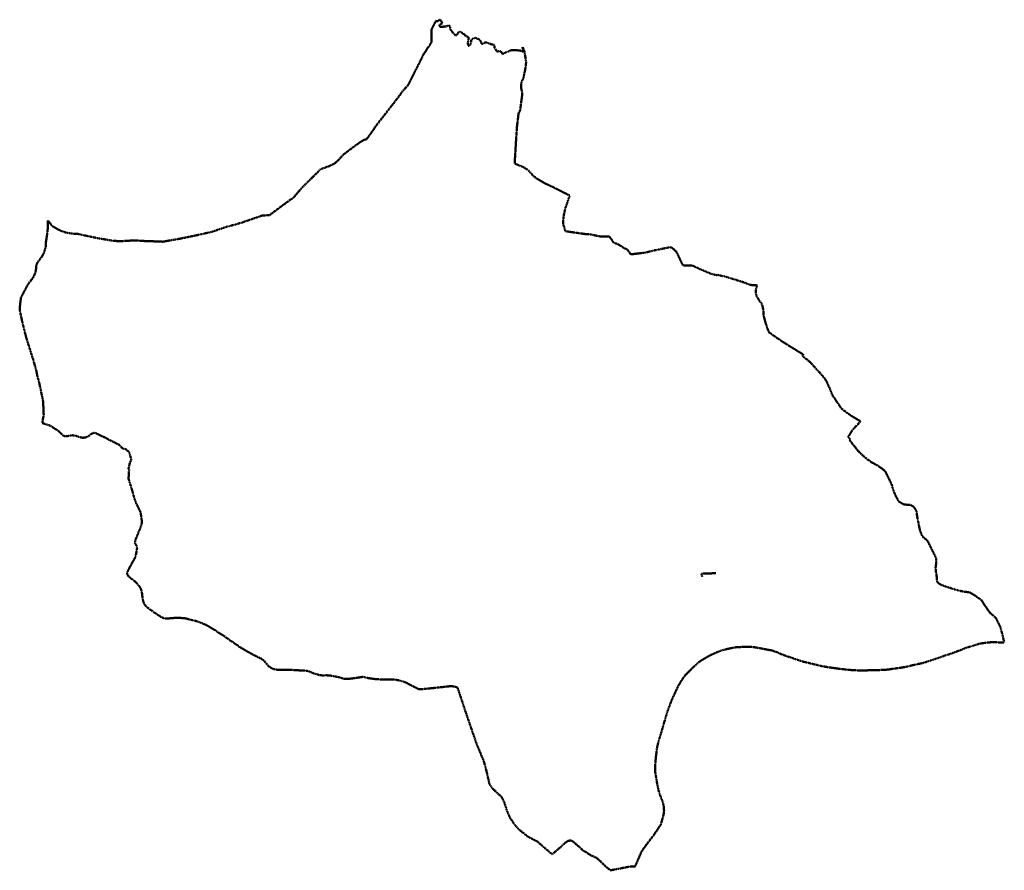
# Model space of a CAD drawing. Header units: metres. Extents: x 7477116 to 7525112, y 5510197 to 5567455.
# Tile 1 of 18: x 7495917 to 7500421, y 5522683 to 5526576. Entities that reach past the tile are written whole.
import ezdxf

# ---------------------------------------------------------------- set-up
doc = ezdxf.new("R2010")
doc.units = ezdxf.units.M
doc.linetypes.add('214-500', pattern=[3.001, 2, -0.413, 0.175, -0.413])

msp = doc.modelspace()

# ---------------------------------------------------------------- linework, layer by layer
at = {"layer": '214-Granica powiatu', "color": 7, "linetype": '214-500', "lineweight": 50, "flags": 128}
msp.add_lwpolyline([(7495917.38, 5525248.06), (7495918.72, 5525265.6), (7495921.44, 5525290.83), (7495921.85, 5525293.75), (7495922.51, 5525302.63), (7495936.31, 5525329.27), (7495955.19, 5525364), (7495957.85, 5525368.55), (7495978.61, 5525394.46), (7495979.41, 5525396.23), (7495989.53, 5525418.64), (7495991.42, 5525428.13), (7495993.46, 5525451.25), (7495995.62, 5525456.56), (7495999.34, 5525465.85), (7496014.91, 5525485.91), (7496017.52, 5525489.97), (7496026.38, 5525505.08), (7496034.37, 5525528.4), (7496036.35, 5525534.31), (7496036.4, 5525535.21), (7496036.47, 5525537.1), (7496037.08, 5525556.11), (7496042.91, 5525594.23), (7496044.55, 5525607.48), (7496045.91, 5525622.03), (7496046.5, 5525640.55), (7496046.62, 5525642.61), (7496046.17, 5525656.81), (7496066.38, 5525631.26), (7496086.91, 5525619.33), (7496109.45, 5525607.83), (7496132.94, 5525600.56), (7496156.63, 5525596.76), (7496173.29, 5525595.62), (7496189.29, 5525594.64), (7496200.97, 5525591.15), (7496242.2, 5525582.66), (7496267.87, 5525577.15), (7496295.88, 5525572.34), (7496323.91, 5525567.45), (7496336.77, 5525565.13), (7496340.03, 5525564.54), (7496344.05, 5525563.83), (7496378.64, 5525561.87), (7496389.1, 5525562.53), (7496407.6, 5525563.7), (7496442.18, 5525565.84), (7496468.42, 5525564.09), (7496495.62, 5525562.52), (7496533.61, 5525561.32), (7496536.71, 5525561.2), (7496538.92, 5525561.11), (7496547.76, 5525560.78), (7496554.79, 5525560.5), (7496562.13, 5525560.21), (7496572.97, 5525559.79), (7496614.94, 5525567.44), (7496654.2, 5525574.21), (7496656.72, 5525574.75), (7496682.55, 5525580.24), (7496710.85, 5525585.85), (7496755.35, 5525595.4), (7496792.03, 5525603.93), (7496796.62, 5525604.95), (7496798.19, 5525605.49), (7496859.23, 5525626.32), (7496862.41, 5525627.22), (7496877.13, 5525631.41), (7496880.51, 5525632.36), (7496885.21, 5525633.63), (7496913.28, 5525641.17), (7496939.47, 5525649.24), (7496940.85, 5525649.72), (7496954.55, 5525654.45), (7496969.62, 5525659.49), (7496995.47, 5525668.8), (7497024.68, 5525678.83), (7497061.46, 5525681.76), (7497070, 5525688.36), (7497082.9, 5525698.32), (7497086.7, 5525701.16), (7497122.97, 5525728.02), (7497157, 5525752.86), (7497158.04, 5525753.61), (7497170.03, 5525761.62), (7497191.6, 5525786.99), (7497212.87, 5525811.2), (7497232.31, 5525830.52), (7497241.17, 5525839.19), (7497246.3, 5525844.22), (7497259.19, 5525856.91), (7497276.87, 5525873.85), (7497292.17, 5525890.51), (7497336.22, 5525906.98), (7497359.26, 5525918.68), (7497365.21, 5525924.24), (7497380.34, 5525938.33), (7497396.18, 5525956.85), (7497427.99, 5525981), (7497456.11, 5526002.24), (7497474.64, 5526014.75), (7497496.85, 5526028.19), (7497503.21, 5526027.58), (7497517.21, 5526046.5), (7497533.93, 5526070.06), (7497551.16, 5526095.26), (7497575.74, 5526126.53), (7497602.68, 5526161.32), (7497624.77, 5526189.54), (7497651.62, 5526224.06), (7497665.8, 5526243.56), (7497666.8, 5526246.34), (7497677.29, 5526257.67), (7497690.22, 5526271.64), (7497691.35, 5526272.85), (7497692.63, 5526274.83), (7497694.2, 5526277.21), (7497695.88, 5526279.79), (7497696.08, 5526280.2), (7497708.39, 5526304.63), (7497720.36, 5526328.65), (7497730.66, 5526348.8), (7497748.04, 5526383.26), (7497764.88, 5526417.56), (7497800.8, 5526471.61), (7497800.81, 5526496.35), (7497800.82, 5526530.15), (7497813.65, 5526555.36), (7497820.6, 5526569.12), (7497822.59, 5526569.41), (7497828.33, 5526568.67), (7497831.63, 5526569.17), (7497836.83, 5526575.82), (7497840.03, 5526575.58), (7497847.54, 5526566.5), (7497851.05, 5526559.99), (7497838.25, 5526551.87), (7497837.66, 5526549.37), (7497839.36, 5526544.78), (7497843.07, 5526542.38), (7497866.27, 5526544.91), (7497877.71, 5526548.62), (7497885.27, 5526546.84), (7497886.87, 5526542.88), (7497885.68, 5526536.73), (7497886.48, 5526531.34), (7497893.89, 5526524.14), (7497900.3, 5526513.84), (7497906.21, 5526509.7), (7497907.01, 5526508.68), (7497911.67, 5526502.75), (7497916.71, 5526505.46), (7497925.5, 5526520.77), (7497932.15, 5526521.08), (7497943.82, 5526513.38), (7497951.51, 5526508.3), (7497954.77, 5526503.6), (7497961.32, 5526499.21), (7497969.73, 5526496.32), (7497971.53, 5526493.22), (7497966.66, 5526465.51), (7497969.62, 5526456.82), (7497974.57, 5526458.32), (7497980.61, 5526465.03), (7497982.63, 5526473.28), (7497983.54, 5526484.54), (7497991.84, 5526489.94), (7498001.04, 5526492.35), (7498010.94, 5526489.51), (7498021.74, 5526483.79), (7498026.35, 5526476.38), (7498028.87, 5526467.03), (7498030.25, 5526466.48), (7498035.57, 5526464.39), (7498037.77, 5526465.54), (7498040.81, 5526470.2), (7498052.46, 5526471.61), (7498072.37, 5526463.93), (7498087.17, 5526460.81), (7498090.03, 5526456.45), (7498088.59, 5526447.35), (7498096.03, 5526437.28), (7498100.91, 5526430.66), (7498103.91, 5526430.16), (7498110.71, 5526433.17), (7498113.23, 5526431.91), (7498119.62, 5526428.68), (7498126.28, 5526419.49), (7498132.52, 5526421.1), (7498144.32, 5526428.31), (7498149.42, 5526429.17), (7498167.41, 5526436.54), (7498181.41, 5526436.55), (7498207.27, 5526434.58), (7498214.02, 5526430.95), (7498219.97, 5526429.89), (7498221.72, 5526431.8), (7498217.9, 5526445.91), (7498217.59, 5526451.89), (7498225.12, 5526435.3), (7498227.83, 5526421.9), (7498229.27, 5526412.15), (7498233.63, 5526382.67), (7498233.88, 5526381.01), (7498231.5, 5526357.45), (7498221.76, 5526308.89), (7498215.37, 5526296.48), (7498211.43, 5526284.92), (7498210.81, 5526266.77), (7498216.54, 5526236.98), (7498211.72, 5526199.58), (7498206.83, 5526161.56), (7498199.34, 5526146.66), (7498192.31, 5526087.79), (7498188.67, 5526037.13), (7498181.98, 5525924.98), (7498182.04, 5525923.04), (7498182.08, 5525921.56), (7498181.81, 5525916.81), (7498188.19, 5525914.4), (7498191.68, 5525913.09), (7498195.81, 5525911.53), (7498224.53, 5525899.76), (7498235.79, 5525891.57), (7498244.39, 5525886.13), (7498250.98, 5525878.76), (7498263.36, 5525864.88), (7498265.27, 5525862.75), (7498278.94, 5525850.92), (7498294.17, 5525842.43), (7498315.41, 5525829.17), (7498337.43, 5525818.49), (7498355.54, 5525810.25), (7498387.91, 5525793.91), (7498433.59, 5525770.83), (7498432.85, 5525768.73), (7498417.07, 5525723.64), (7498413.1, 5525712.31), (7498412.9, 5525711.37), (7498409.47, 5525695.56), (7498405.79, 5525678.6), (7498403.56, 5525656.89), (7498402.93, 5525642.24), (7498413.62, 5525607.8), (7498416.67, 5525607.36), (7498500.69, 5525595.15), (7498502.46, 5525594.99), (7498526.59, 5525593.28), (7498570.15, 5525584.27), (7498615.16, 5525583.22), (7498630.28, 5525561.5), (7498635.45, 5525554.35), (7498653.35, 5525549.07), (7498676.52, 5525533.74), (7498698.04, 5525522.96), (7498712.35, 5525501.88), (7498754.47, 5525506.73), (7498777.2, 5525509.35), (7498824.59, 5525520.8), (7498891.88, 5525534.58), (7498904.63, 5525529.29), (7498921.85, 5525512.51), (7498947.87, 5525457.94), (7498952.88, 5525451.39), (7498973.68, 5525450.07), (7498992.28, 5525451.29), (7499023, 5525437.42), (7499029.2, 5525434.63), (7499079.03, 5525413.08), (7499106.2, 5525406.26), (7499112.38, 5525407.93), (7499129.57, 5525402.81), (7499130.44, 5525402.55), (7499135.69, 5525402.79), (7499221.78, 5525376.28), (7499228.88, 5525374.1), (7499256.51, 5525362.98), (7499266.9, 5525361.4), (7499291.7, 5525359.77), (7499287.14, 5525349.78), (7499286.31, 5525347.96), (7499283.98, 5525331.11), (7499287, 5525313.37), (7499291.46, 5525304.26), (7499314.1, 5525271.09), (7499318.83, 5525247.59), (7499319.65, 5525233.21), (7499320.21, 5525223.19), (7499328.5, 5525191.18), (7499329.7, 5525186.5), (7499340.14, 5525156.36), (7499345.6, 5525144.57), (7499394.44, 5525110.36), (7499432.64, 5525085.63), (7499501.08, 5525044.37), (7499498.34, 5525036.91), (7499499.44, 5525035.93), (7499505.85, 5525030.22), (7499521.46, 5525018.14), (7499532.87, 5525008.2), (7499541.01, 5524999.9), (7499543.17, 5524997.69), (7499553, 5524986.43), (7499562.51, 5524975.64), (7499575.1, 5524962.29), (7499576.88, 5524960.41), (7499592.7, 5524942.57), (7499602.36, 5524930.18), (7499606.27, 5524924.29), (7499607.57, 5524921.46), (7499620.7, 5524893.06), (7499633.85, 5524860.62), (7499635.29, 5524857.07), (7499670.9, 5524804.05), (7499671.53, 5524803.12), (7499675.46, 5524797.26), (7499687.58, 5524787.37), (7499705.19, 5524773.79), (7499718.96, 5524764.99), (7499746.82, 5524747.19), (7499763.29, 5524738), (7499758.04, 5524731.3), (7499751.95, 5524724.89), (7499744.26, 5524716.88), (7499730.77, 5524702.57), (7499721.59, 5524690.36), (7499711.11, 5524673.24), (7499707.24, 5524666.27), (7499712.65, 5524660.19), (7499716.23, 5524653.81), (7499713.04, 5524653.81), (7499713.39, 5524653.04), (7499722.04, 5524640.75), (7499729.96, 5524630.36), (7499739.17, 5524619.87), (7499745.73, 5524611.02), (7499751.99, 5524602.58), (7499774.6, 5524580.94), (7499783.12, 5524573.62), (7499796.04, 5524563.13), (7499806, 5524555.84), (7499815.05, 5524549.95), (7499822.46, 5524545.86), (7499826.36, 5524543.66), (7499830.42, 5524541.55), (7499834.24, 5524539.7), (7499837.46, 5524538.16), (7499841.56, 5524535.15), (7499860.79, 5524521.9), (7499877.07, 5524508.67), (7499881.58, 5524499.35), (7499906.79, 5524447.27), (7499911.6, 5524429.45), (7499915.21, 5524418.46), (7499921.03, 5524405.16), (7499928.44, 5524388.67), (7499932.85, 5524380.87), (7499934.33, 5524377.67), (7499936.57, 5524372.78), (7499947.08, 5524364.99), (7499955.78, 5524360), (7499963.59, 5524357.01), (7499988.26, 5524355.15), (7499992.59, 5524354.84), (7500000.45, 5524350.65), (7500009, 5524343.26), (7500015.56, 5524334.16), (7500017.52, 5524329.91), (7500020.13, 5524324.57), (7500021.14, 5524315.57), (7500022.45, 5524303.07), (7500024.46, 5524291.97), (7500025.99, 5524284.86), (7500029.29, 5524269.47), (7500032.81, 5524251.38), (7500036.12, 5524237.93), (7500038.74, 5524230), (7500040.34, 5524225.14), (7500045.25, 5524213.89), (7500050.96, 5524206.6), (7500069.98, 5524191.31), (7500082.93, 5524165.25), (7500088.59, 5524153.85), (7500106.97, 5524116.85), (7500108.87, 5524111.25), (7500110.45, 5524098.9), (7500109.77, 5524090.82), (7500109.25, 5524084.75), (7500106.83, 5524065.8), (7500107.44, 5524062.75), (7500107.69, 5524050.75), (7500110.81, 5524040.05), (7500114.15, 5524001.85), (7500119.66, 5523996.91), (7500131.01, 5523990.07), (7500143.83, 5523984.68), (7500166.34, 5523977.66), (7500199.05, 5523966.85), (7500214.51, 5523962.8), (7500239.01, 5523957.38), (7500256.65, 5523956.02), (7500262.06, 5523955.6), (7500298.9, 5523932.49), (7500317.46, 5523918.5), (7500324.82, 5523906.36), (7500333.24, 5523893.77), (7500356.08, 5523860.74), (7500362.09, 5523855.99), (7500380.35, 5523840.66), (7500383.76, 5523835.21), (7500388.27, 5523826.56), (7500397.54, 5523807.86), (7500402.96, 5523796.97), (7500407.43, 5523781.83), (7500409.96, 5523771.47), (7500410.29, 5523770.65), (7500411.48, 5523766.07), (7500413.92, 5523756.38), (7500418, 5523738.41), (7500418.63, 5523735.62), (7500421.34, 5523724.72), (7500372.47, 5523727.13), (7500360.51, 5523726.58), (7500338.16, 5523724.46), (7500309.61, 5523720.52), (7500290.34, 5523714.88), (7500272.2, 5523708.05), (7500249.64, 5523702.29), (7500227.02, 5523692.99), (7500169.72, 5523671.6), (7500154.25, 5523667.4), (7500125.78, 5523656.71), (7500051.62, 5523632.22), (7500007.85, 5523622.66), (7499965.67, 5523612.65), (7499884.73, 5523601.11), (7499846.68, 5523599.23), (7499760.8, 5523597.24), (7499711.32, 5523600.03), (7499670.34, 5523604.72), (7499621.15, 5523611.35), (7499587.15, 5523617.1), (7499535.3, 5523629.68), (7499502.47, 5523637.48), (7499479.03, 5523645.08), (7499408.43, 5523669.19), (7499377.95, 5523682.07), (7499359.07, 5523689), (7499334.88, 5523693.11), (7499288.56, 5523702.16), (7499268.08, 5523704.91), (7499231.56, 5523705.27), (7499196.16, 5523704.15), (7499159.76, 5523697.09), (7499128.39, 5523689.42), (7499105.23, 5523680.55), (7499085.03, 5523671.41), (7499063.85, 5523660.19), (7499028.29, 5523639.07), (7498996.84, 5523611.07), (7498983.96, 5523597.83), (7498961.37, 5523575.25), (7498945.8, 5523553.21), (7498931.84, 5523529.9), (7498925.92, 5523518.77), (7498899.3, 5523460.39), (7498884.15, 5523420.93), (7498873.74, 5523388.7), (7498850.27, 5523307.36), (7498840.63, 5523276.48), (7498832.84, 5523244.49), (7498829.23, 5523214.76), (7498827.41, 5523200.58), (7498824.41, 5523164.25), (7498824.72, 5523130.68), (7498830.37, 5523097.28), (7498833.02, 5523081.12), (7498839.6, 5523048.78), (7498848.63, 5523021.24), (7498857.22, 5523000.18), (7498863.32, 5522976.71), (7498864.83, 5522954.9), (7498863.04, 5522939.03), (7498849.98, 5522891.88), (7498815.53, 5522840.76), (7498783.91, 5522799.69), (7498763.05, 5522770.57), (7498732.54, 5522700.78), (7498712, 5522700.47), (7498682.23, 5522694.76), (7498619.86, 5522682.8), (7498596.56, 5522701.59), (7498568.57, 5522729.06), (7498555.79, 5522740.2), (7498530.03, 5522751.66), (7498494.03, 5522773.86), (7498473.5, 5522792.93), (7498452.36, 5522811), (7498445.84, 5522815.51), (7498440.86, 5522818.96), (7498433.99, 5522818.92), (7498426.16, 5522817.4), (7498421.03, 5522814.67), (7498410.91, 5522807.23), (7498388.73, 5522786.7), (7498353.28, 5522756.01), (7498334.13, 5522772.29), (7498290.8, 5522809.44), (7498288.22, 5522813.55), (7498282.65, 5522815.47), (7498266.07, 5522824.26), (7498252.89, 5522831.24), (7498248.12, 5522833.93), (7498239.4, 5522838.82), (7498238.7, 5522839.21), (7498208.92, 5522863.57), (7498202.05, 5522869.06), (7498200.35, 5522870.61), (7498184.48, 5522888.14), (7498183.59, 5522889.38), (7498180.39, 5522893.85), (7498173.89, 5522902.53), (7498161.17, 5522922.13), (7498158.1, 5522927.55), (7498153.87, 5522937.22), (7498146.91, 5522954.24), (7498134.64, 5522991.45), (7498127.73, 5523008.57), (7498121.38, 5523018.45), (7498117.42, 5523022.81), (7498109.63, 5523029.69), (7498093.24, 5523045.02), (7498074.56, 5523063.15), (7498074.19, 5523066.51), (7498066.34, 5523077.28), (7498057.28, 5523116.21), (7498053.47, 5523134.28), (7498050.81, 5523144.14), (7498043.42, 5523170.81), (7498042.18, 5523175.88), (7498042.02, 5523176.55), (7498041.72, 5523177.76), (7498040, 5523182.23), (7498039.56, 5523183.37), (7498029.18, 5523209.65), (7498016.29, 5523240.02), (7498009.43, 5523255.31), (7498007.36, 5523262.06), (7498001.38, 5523279.27), (7497999.14, 5523285.75), (7497998.86, 5523286.39), (7497987.6, 5523319.15), (7497959.79, 5523400.68), (7497957.48, 5523406.66), (7497940.32, 5523459.25), (7497921.21, 5523516.06), (7497918.35, 5523520.56), (7497913.9, 5523521.48), (7497891.57, 5523526.13), (7497875.84, 5523524.31), (7497821.66, 5523518.25), (7497783.8, 5523514.39), (7497756.85, 5523511.77), (7497754.4, 5523511.88), (7497743.52, 5523511.31), (7497740.88, 5523512.68), (7497684.29, 5523541.95), (7497675.53, 5523545.89), (7497662.53, 5523549.47), (7497648.27, 5523553), (7497631.31, 5523555.81), (7497624.52, 5523556.93), (7497620.67, 5523556.02), (7497595.04, 5523555.86), (7497591.34, 5523555.84), (7497568.18, 5523556.54), (7497549.76, 5523557.47), (7497543.07, 5523558.24), (7497519.24, 5523561.37), (7497500.16, 5523564.81), (7497488.93, 5523568.35), (7497487.6, 5523568.28), (7497482.98, 5523567.43), (7497479.19, 5523566.88), (7497438, 5523560.81), (7497424.55, 5523559.17), (7497401.49, 5523559.29), (7497378.45, 5523566.2), (7497355.22, 5523571.3), (7497337.96, 5523573.92), (7497320.02, 5523575.58), (7497316.31, 5523575.46), (7497306.19, 5523574.35), (7497289.5, 5523576.18), (7497259.94, 5523585.04), (7497244.57, 5523592.06), (7497234.03, 5523595.09), (7497221.77, 5523597), (7497191.06, 5523598.17), (7497164.14, 5523599.79), (7497142.99, 5523599.79), (7497129.06, 5523600.61), (7497097.03, 5523600.45), (7497084.01, 5523603.03), (7497076.82, 5523604.49), (7497072, 5523606.86), (7497068.43, 5523608.63), (7497057.47, 5523615.46), (7497035.83, 5523640.91), (7497023.1, 5523651.15), (7497001.3, 5523661.53), (7496989.95, 5523667.04), (7496960.39, 5523683.45), (7496922.7, 5523705.86), (7496900.97, 5523720.92), (7496879.88, 5523735.16), (7496850.52, 5523756.09), (7496838.07, 5523764.2), (7496826.6, 5523771.02), (7496795.65, 5523791.15), (7496783.25, 5523798.23), (7496780.38, 5523800.04), (7496763.16, 5523808.79), (7496755.33, 5523812.2), (7496739.01, 5523818.69), (7496724.53, 5523823.55), (7496697.85, 5523829.89), (7496676.04, 5523835.83), (7496666.84, 5523836.47), (7496649.56, 5523838.35), (7496633.14, 5523838.62), (7496613.54, 5523836.89), (7496595.28, 5523835.41), (7496581.51, 5523835.55), (7496569.04, 5523839.65), (7496542.5, 5523856.22), (7496527.47, 5523866.8), (7496509.67, 5523879.43), (7496494.55, 5523891.23), (7496492.69, 5523893.96), (7496489.66, 5523898.27), (7496484.08, 5523909.19), (7496480.7, 5523920.95), (7496478.63, 5523934.55), (7496477.1, 5523949.66), (7496474.33, 5523963.15), (7496473.96, 5523964.99), (7496466.84, 5523979.61), (7496457.44, 5523992.22), (7496449.52, 5524000.26), (7496438.61, 5524009.56), (7496422.89, 5524021.74), (7496411.82, 5524032.25), (7496409.27, 5524039.8), (7496409.27, 5524043.58), (7496409.33, 5524046.27), (7496412.35, 5524053.26), (7496420.33, 5524069.28), (7496430.03, 5524086.69), (7496439.69, 5524102.69), (7496444.24, 5524112.19), (7496446.51, 5524119.01), (7496449.84, 5524130.58), (7496452.12, 5524145.2), (7496454.35, 5524157.27), (7496453.25, 5524161.95), (7496452.28, 5524166.14), (7496451.97, 5524166.81), (7496449.35, 5524172.47), (7496448.71, 5524173.84), (7496444.28, 5524181.08), (7496445.98, 5524191.85), (7496447.9, 5524198.02), (7496451.8, 5524207.34), (7496458.07, 5524222.14), (7496462.59, 5524233.59), (7496466.42, 5524242.88), (7496470.31, 5524252.49), (7496473.01, 5524260.65), (7496474.65, 5524265.79), (7496475.67, 5524271.23), (7496476.02, 5524277.28), (7496476.01, 5524284.04), (7496474.46, 5524293.54), (7496471.2, 5524316.28), (7496469.81, 5524322.59), (7496466.87, 5524329.1), (7496458.12, 5524346.39), (7496448.72, 5524365.96), (7496443.16, 5524380.99), (7496437.54, 5524400.48), (7496429.4, 5524430.32), (7496426.25, 5524440.16), (7496424.31, 5524445.95), (7496415.08, 5524474.97), (7496416.1, 5524487.29), (7496417.76, 5524516.52), (7496414.98, 5524520), (7496421.2, 5524547.89), (7496422.46, 5524550.38), (7496428.02, 5524560.07), (7496421.33, 5524586.51), (7496416.59, 5524598.97), (7496403.81, 5524608.96), (7496387.33, 5524613.96), (7496374.73, 5524628.5), (7496367.46, 5524632.36), (7496350.33, 5524641.42), (7496327.8, 5524652.45), (7496320.29, 5524656.13), (7496306.78, 5524664.25), (7496297.8, 5524667.18), (7496277.4, 5524677.66), (7496271.44, 5524680.4), (7496264.24, 5524683.72), (7496258.85, 5524685.16), (7496245.9, 5524680.34), (7496240.26, 5524676.5), (7496230.17, 5524668.36), (7496219.23, 5524664.1), (7496206.88, 5524662.56), (7496200.02, 5524663.15), (7496186.04, 5524667.12), (7496175.8, 5524671.18), (7496159.18, 5524673.65), (7496151.45, 5524673.42), (7496149.4, 5524672.8), (7496144.57, 5524671.51), (7496137.61, 5524670.42), (7496128.83, 5524669.68), (7496125.5, 5524668.83), (7496119.3, 5524671.04), (7496113.22, 5524675.12), (7496107.34, 5524680.41), (7496105.85, 5524682.09), (7496100.89, 5524688.91), (7496086.85, 5524698.16), (7496059.08, 5524716.84), (7496032.23, 5524725.9), (7496020.87, 5524729.95), (7496021.48, 5524736.26), (7496025.09, 5524756.49), (7496027.31, 5524766.03), (7496026.94, 5524774.75), (7496026.97, 5524775.72), (7496026.84, 5524779.16), (7496026.7, 5524783.67), (7496024.41, 5524830.34), (7496021.74, 5524842.84), (7496015.56, 5524871.77), (7496013.37, 5524883.56), (7496011.34, 5524892.72), (7496008.26, 5524906.64), (7496004.99, 5524922.1), (7496001.68, 5524932.37), (7495997.69, 5524945.64), (7495995.01, 5524961.09), (7495993.81, 5524966.22), (7495992.84, 5524972.16), (7495987.08, 5524991.94), (7495983.57, 5525004.91), (7495979.48, 5525018.91), (7495972.19, 5525042.04), (7495963.95, 5525067.7), (7495947.99, 5525118.3), (7495936.45, 5525163.47), (7495927.5, 5525199.97), (7495920.01, 5525235.5)], close=True, dxfattribs=at)
msp.add_lwpolyline([(7499039.45, 5524026.21), (7499039.09, 5524027.68), (7499036, 5524040.32), (7499074.37, 5524041.66), (7499101.79, 5524042.62), (7499036, 5524040.32)], dxfattribs=at)

doc.saveas('drawing.dxf')
